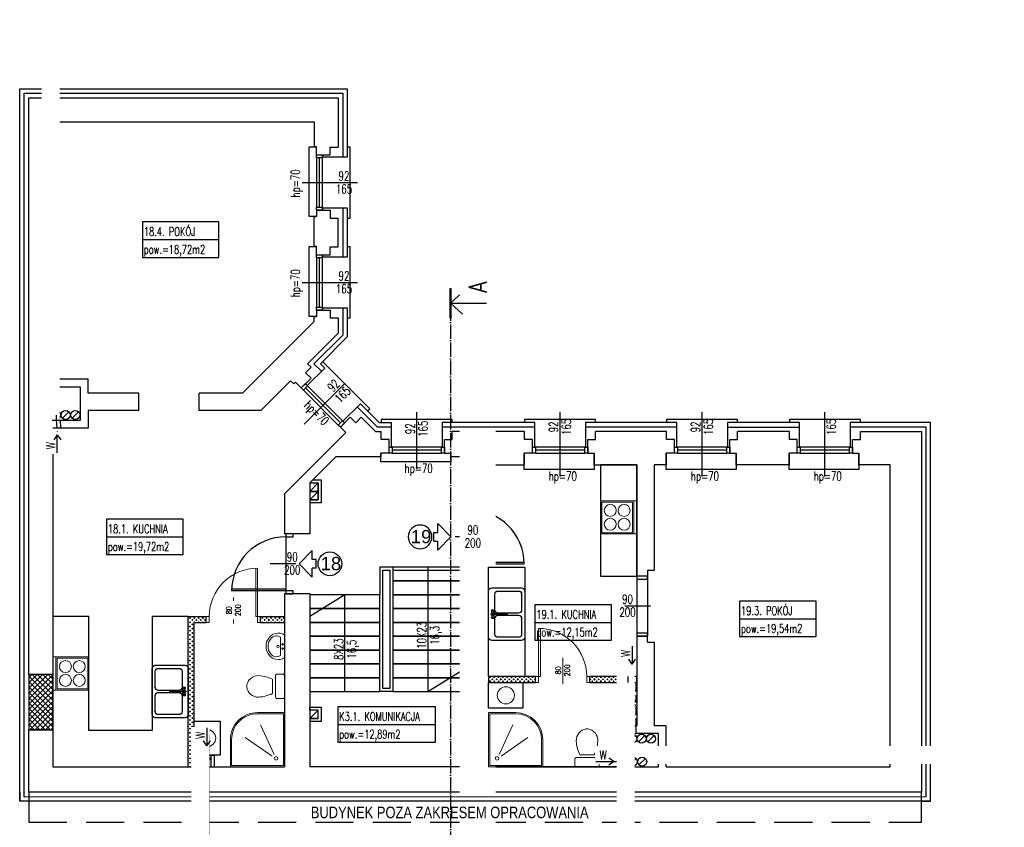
# Model space of a CAD drawing. Header units: inches. Extents: x -23201 to -18535, y -9985 to 4139.
# Tile 16 of 25: x -23187 to -21552, y -1341 to 1. Entities that reach past the tile are written whole.
import ezdxf
from ezdxf.enums import TextEntityAlignment as Align

# ---------------------------------------------------------------- set-up
doc = ezdxf.new("R2010")
doc.units = ezdxf.units.IN
doc.header["$MEASUREMENT"] = 0
for name, pattern in [('ACAD_ISO04W100', [30, 24, -3, 0, -3]), ('DASHDOT', [25.4, 12.7, -6.35, 0, -6.35]), ('DASHED', [19.05, 12.7, -6.35])]:
    doc.linetypes.add(name, pattern=pattern)
doc.layers.get('0').update_dxf_attribs({"color": 252})
for name, color, linetype in [('01 sciana', 252, 'Continuous'), ('04_stolarka_cienka', 252, 'Continuous'), ('11_opisy_tekst', 252, 'Continuous'), ('3-OPISY_SZCZEGÓŁOWE', 252, 'Continuous'), ('___ramka', 252, 'Continuous'), ('__proj_docieplenie', 252, 'BATTING'), ('__proj_ściana', 252, 'Continuous'), ('__wyżej', 252, 'DASHED'), ('__ZAMUROWANIA', 252, 'Continuous'), ('_sciana', 252, 'Continuous'), ('_stolarka', 252, 'Continuous'), ('opisy', 252, 'Continuous'), ('P_kominy', 252, 'Continuous'), ('P_linia przekroju', 252, 'Continuous'), ('P_opis', 252, 'Continuous'), ('wymiary', 252, 'Continuous')]:
    doc.layers.add(name, color=color, linetype=linetype)
doc.layers.add('_______PROJ ARANZ', color=252, linetype='Continuous', lineweight=20)
doc.layers.add('______ściany', color=252, linetype='Continuous', lineweight=30)
doc.styles.add('OPISY POM_50', font='simplex.shx', dxfattribs={"width": 0.7, "height": 0.13})
doc.styles.get("Standard").update_dxf_attribs({"font": 'arial.ttf'})
doc.linetypes.add('BATTING', pattern='A,0.00254,-2.54,[134,ltypeshp.shx,S=2.54,R=0,X=-2.54,Y=0],-5.08,[134,ltypeshp.shx,S=2.54,R=180,X=2.54,Y=0],-2.54', length=10.16254)

# ---------------------------------------------------------------- blocks, each defined once
blk = doc.blocks.new('A$C234A53C1')
at = {"layer": '11_opisy_tekst'}
for p, q in [((30.6, 27.8), (44.2, 13.9)), ((30.6, 27.8), (30.6, 18.4)), ((26.6, 18.4), (30.6, 18.4)), ((26.6, 18.4), (26.6, 9.4)), ((30.6, 0), (44.2, 13.9)), ((26.6, 9.4), (30.6, 9.4)), ((30.6, 9.4), (30.6, 0))]:
    blk.add_line(p, q, dxfattribs=at)
blk.add_circle((12.3, 13.9), 12.3, dxfattribs=at)
blk = doc.blocks.new('A$C4C6A02B3')
at = {"lineweight": 13, "flags": 128}
blk.add_lwpolyline([(18, 42.7), (17.7, 46.4), (16.8, 50), (15.3, 53.3), (13.3, 56.3), (10.8, 58.8), (8, 60.7), (4.9, 62.1), (1.7, 62.8), (-1.7, 62.8), (-4.9, 62.1), (-8, 60.7), (-10.8, 58.8), (-13.3, 56.3), (-15.3, 53.3), (-16.8, 50), (-17.7, 46.4), (-18, 42.7)], dxfattribs=at)
at = {"lineweight": 13}
blk.add_lwpolyline([(-12.2, 19.9), (12.2, 19.9)], dxfattribs=at)
blk.add_lwpolyline([(-20, 2), (-20, 13.2, -0.414214), (-18, 15.2), (18, 15.2, -0.414214), (20, 13.2), (20, 2, -0.414214), (18, 0), (-18, 0, -0.414214)], format="xyb", close=True, dxfattribs=at)
for centre, start, end in [((49.8, 47.8), 184.3091, 204.2311), ((-49.8, 47.8), 335.7689, 355.6909)]:
    blk.add_arc(centre, 67.9, start, end, dxfattribs=at)
blk = doc.blocks.new('A$C401F7FFA')
at = {"lineweight": 13, "flags": 128}
for points in [[(23.5, 0), (25.8, -4.4), (27.2, -9.1), (27.6, -13.9), (27, -18.7), (25.3, -23.4), (22.7, -27.6), (19.3, -31.3), (15.2, -34.4), (10.5, -36.6), (5.4, -38), (0.1, -38.5), (-5.2, -38), (-10.3, -36.6), (-15, -34.4), (-19.2, -31.3), (-22.6, -27.6), (-25.2, -23.4), (-26.8, -18.7), (-27.4, -13.9), (-27.1, -9.1), (-25.7, -4.4), (-23.3, 0)], [(19.2, -8.4), (20.8, -11.4), (21.7, -14.6), (21.8, -17.9), (21.2, -21.2), (19.8, -24.3), (17.7, -27.2), (15, -29.6), (11.8, -31.6), (8.1, -33.1), (4.2, -34.1), (0.2, -34.4), (-3.9, -34.1), (-7.8, -33.1), (-11.4, -31.6), (-14.6, -29.6), (-17.3, -27.2), (-19.4, -24.3), (-20.8, -21.2), (-21.5, -17.9), (-21.3, -14.6), (-20.5, -11.4), (-18.9, -8.4)]]:
    blk.add_lwpolyline(points, dxfattribs=at)
at = {"lineweight": 13}
for points in [[(23.5, 0), (-23.3, 0)], [(19.2, -8.4), (-18.9, -8.4)]]:
    blk.add_lwpolyline(points, dxfattribs=at)
for centre, radius in [((-4.8, -4), 1.56), ((0, -13.9), 2.54), ((4.1, -4), 1.56)]:
    blk.add_circle(centre, radius, dxfattribs=at)
blk = doc.blocks.new('DRZWI NOWE')
at = {"layer": '_______PROJ ARANZ'}
blk.add_line((17759.6, -16978.5), (17759.6, -16935.1), dxfattribs=at)
blk.add_lwpolyline([(17719.6, -16886.4), (17719.6, -16966.4), (17722.6, -16966.4), (17722.6, -16886.5)], dxfattribs=at)
for points in [[(17714.6, -16966.4), (17719.6, -16966.4), (17719.6, -16976.4), (17714.6, -16976.4)], [(17799.6, -16966.4), (17804.6, -16966.4), (17804.6, -16976.4), (17799.6, -16976.4)]]:
    blk.add_lwpolyline(points, close=True, dxfattribs=at)
blk.add_arc((17719.6, -16966.4), 80, 0, 90, dxfattribs=at)
blk = doc.blocks.new('zw$109')
at = {"layer": '_______PROJ ARANZ'}
for points in [[(45, 0), (0, 0), (0, 90), (90, 90), (90, 45)], [(45, 2), (2, 2), (2, 88), (88, 88), (88, 45)], [(17.5, 69.5), (40, 20.3)], [(20.7, 72.3), (65.3, 41.6)], [(20.7, 72.3), (65.3, 41.6)]]:
    blk.add_lwpolyline(points, dxfattribs=at)
blk.add_circle((14, 76), 3, dxfattribs=at)
for radius in [43, 45]:
    blk.add_arc((45, 45), radius, 270, 0, dxfattribs=at)
blk = doc.blocks.new('zw$DA6B')
at = {"layer": '_______PROJ ARANZ'}
blk.add_lwpolyline([(5, 55), (5, 0), (0, 0), (0, 55), (60, 55), (60, 0), (5, 0), (5, 0)], dxfattribs=at)
for points in [[(60, 55), (5, 55), (5, 0), (60, 0)], [(58, 53), (7, 53), (7, 2), (58, 2)]]:
    blk.add_lwpolyline(points, close=True, dxfattribs=at)
for centre in [(21, 39), (44, 39), (21, 16), (44, 16)]:
    blk.add_circle(centre, 10, dxfattribs=at)
blk = doc.blocks.new('Zlew tradycyjny')
at = {"linetype": 'Continuous'}
for p, q in [((0, 527), (0, 50)), ((789, 577), (50, 577)), ((355, 477), (100, 477)), ((352, 522), (350, 517)), ((350, 517), (350, 510)), ((350, 510), (350, 503)), ((350, 503), (350, 497)), ((350, 497), (352, 492)), ((354, 526), (352, 522)), ((352, 492), (354, 488)), ((359, 529), (354, 526)), ((356, 527), (354, 526)), ((354, 488), (356, 487)), ((359, 484), (354, 488)), ((359, 526), (356, 527)), ((356, 487), (359, 488)), ((362, 531), (359, 529)), ((361, 522), (359, 526)), ((359, 488), (361, 492)), ((359, 484), (362, 483)), ((362, 517), (361, 522)), ((361, 492), (362, 497)), ((365, 529), (362, 531)), ((399, 519), (362, 531)), ((363, 510), (362, 517)), ((362, 497), (363, 503)), ((399, 495), (362, 483)), ((362, 483), (365, 484)), ((363, 503), (363, 510)), ((367, 525), (365, 529)), ((365, 484), (367, 488)), ((369, 519), (367, 525)), ((367, 488), (369, 495)), ((370, 511), (369, 519)), ((369, 495), (370, 503)), ((370, 503), (370, 511)), ((405, 515), (403, 510)), ((403, 510), (403, 504)), ((403, 504), (405, 498)), ((406, 515), (404, 510)), ((404, 510), (404, 504)), ((404, 504), (406, 499)), ((409, 520), (405, 515)), ((405, 498), (409, 494)), ((409, 519), (406, 515)), ((406, 499), (409, 495)), ((414, 523), (409, 520)), ((414, 522), (409, 519)), ((409, 495), (412, 493)), ((409, 494), (412, 492)), ((411, 512), (410, 509)), ((410, 509), (410, 505)), ((410, 505), (411, 502)), ((413, 514), (411, 512)), ((411, 502), (412, 501)), ((413, 511), (412, 508)), ((412, 508), (412, 301)), ((416, 516), (413, 514)), ((414, 513), (413, 511)), ((420, 524), (414, 523)), ((420, 523), (414, 522)), ((417, 514), (414, 513)), ((420, 517), (416, 516)), ((420, 515), (417, 514)), ((425, 523), (420, 524)), ((425, 522), (420, 523)), ((423, 516), (420, 517)), ((422, 514), (420, 515)), ((425, 513), (422, 514)), ((426, 514), (423, 516)), ((430, 520), (425, 523)), ((430, 519), (425, 522)), ((426, 511), (425, 513)), ((428, 512), (426, 514)), ((427, 508), (426, 511)), ((427, 301), (427, 508)), ((427, 501), (428, 502)), ((427, 493), (430, 495)), ((427, 492), (430, 494)), ((429, 509), (428, 512)), ((428, 502), (429, 505)), ((429, 505), (429, 509)), ((434, 515), (430, 520)), ((433, 515), (430, 519)), ((430, 495), (433, 499)), ((430, 494), (434, 498)), ((435, 510), (433, 515)), ((433, 499), (435, 504)), ((436, 510), (434, 515)), ((434, 498), (436, 504)), ((435, 504), (435, 510)), ((436, 504), (436, 510)), ((440, 519), (477, 531)), ((440, 495), (477, 483)), ((470, 519), (469, 511)), ((469, 511), (469, 503)), ((469, 503), (470, 495)), ((472, 525), (470, 519)), ((470, 495), (472, 488)), ((474, 529), (472, 525)), ((472, 488), (474, 484)), ((477, 531), (474, 529)), ((474, 484), (477, 483)), ((477, 517), (476, 510)), ((476, 510), (476, 503)), ((476, 503), (477, 497)), ((480, 529), (477, 531)), ((478, 522), (477, 517)), ((477, 497), (478, 492)), ((477, 483), (480, 484)), ((480, 526), (478, 522)), ((478, 492), (480, 488)), ((480, 529), (485, 526)), ((483, 527), (480, 526)), ((480, 488), (483, 487)), ((480, 484), (485, 488)), ((485, 526), (483, 527)), ((483, 487), (485, 488)), ((487, 522), (485, 526)), ((485, 488), (487, 492)), ((739, 477), (485, 477)), ((489, 517), (487, 522)), ((487, 492), (489, 497)), ((489, 510), (489, 517)), ((489, 503), (489, 510)), ((489, 497), (489, 503)), ((839, 50), (839, 527)), ((50, 427), (50, 100)), ((405, 100), (405, 427)), ((435, 427), (435, 100)), ((789, 100), (789, 427)), ((410, 299), (409, 296)), ((409, 296), (409, 292)), ((409, 292), (410, 289)), ((410, 288), (409, 292)), ((412, 301), (410, 299)), ((410, 289), (412, 286)), ((410, 288), (411, 285)), ((411, 285), (413, 282)), ((412, 286), (416, 284)), ((413, 282), (416, 281)), ((416, 284), (420, 283)), ((416, 281), (420, 280)), ((420, 283), (423, 284)), ((420, 280), (423, 281)), ((423, 284), (427, 286)), ((423, 281), (426, 282)), ((426, 282), (428, 285)), ((429, 299), (427, 301)), ((427, 286), (429, 289)), ((428, 285), (429, 288)), ((430, 296), (429, 299)), ((429, 289), (430, 292)), ((429, 288), (430, 292)), ((430, 292), (430, 296)), ((50, 0), (789, 0)), ((100, 50), (355, 50)), ((485, 50), (739, 50))]:
    blk.add_line(p, q, dxfattribs=at)
for centre, radius, start, end in [((50, 527), 50, 90, 180), ((100, 427), 50, 90, 180), ((355, 427), 50, 0, 90), ((420, 507), 30, 27.9765, 152.0235), ((420, 507), 30, 207.9765, 254.7747), ((420, 507), 30, 285.2253, 332.0235), ((485, 427), 50, 90, 180), ((739, 427), 50, 0, 90), ((789, 527), 50, 0, 90), ((50, 50), 50, 180, 270), ((100, 100), 50, 180, 270), ((355, 100), 50, 270, 0), ((485, 100), 50, 180, 270), ((739, 100), 50, 270, 0), ((789, 50), 50, 270, 0)]:
    blk.add_arc(centre, radius, start, end, dxfattribs=at)
for p in [(50, 0), (100, 50), (485, 50)]:
    blk.add_point(p, dxfattribs=at)

msp = doc.modelspace()

# ---------------------------------------------------------------- hatches: boundary and pattern name
at = {"layer": '__ZAMUROWANIA'}
h = msp.add_hatch(dxfattribs=at)
h.set_pattern_fill('ANSI37', color=256, scale=50, style=0)
h.set_pattern_definition([(45, (9e-11, 2104), (-4.4194174, 4.4194174), []), (135, (9e-11, 2104), (-4.4194174, -4.4194174), [])])
h.paths.add_polyline_path([(-23172.1, -1179.1), (-23132.1, -1179.1), (-23132.1, -1087.1), (-23172.1, -1087.1)])
at = {"layer": 'wymiary'}
h = msp.add_hatch(dxfattribs=at)
h.set_pattern_fill('CROSS', color=256, scale=5, style=0)
h.set_pattern_definition([(45, (-1.7675, 4203), (-3.5355339, 3.5355339), [2.5, -2.5]), (135, (0, 4203), (-3.5355339, -3.5355339), [2.5, -2.5])])
h.paths.add_polyline_path([(-22897.1, -1240.6), (-22897.1, -1000.6), (-22877.1, -1000.6), (-22877.1, -990.6), (-22907.1, -990.6), (-22907.1, -1240.6)])
h.paths.add_polyline_path([(-22787.1, -1000.6), (-22747.1, -1000.6), (-22747.1, -990.6), (-22787.1, -990.6)])

# ---------------------------------------------------------------- linework, layer by layer
at = {"layer": '01 sciana'}
for p, q in [((-23172.1, -1087.1), (-23172.1, -128.6)), ((-23172.1, -128.6), (-22658.1, -128.6)), ((-22658.1, -128.6), (-22658.1, -210.6)), ((-23132.1, -596.6), (-23132.1, -168.6)), ((-23132.1, -168.6), (-22698.1, -168.6)), ((-22698.1, -168.6), (-22698.1, -210)), ((-22698.1, -210), (-22694.1, -210)), ((-22694.1, -210), (-22698.1, -210)), ((-22694.1, -223.6), (-22694.1, -210)), ((-22694.1, -223.6), (-22671.1, -223.6)), ((-22694.1, -223.6), (-22671.1, -223.6)), ((-22698.1, -326), (-22694.1, -326)), ((-22694.1, -326), (-22698.1, -326)), ((-22694.1, -315.6), (-22694.1, -326)), ((-22694.1, -315.6), (-22671.1, -315.6)), ((-22698.1, -376), (-22694.1, -376)), ((-22694.1, -376), (-22698.1, -376)), ((-22694.1, -389.6), (-22694.1, -376)), ((-22694.1, -389.6), (-22671.1, -389.6)), ((-22694.1, -481.6), (-22694.1, -492)), ((-22694.1, -481.6), (-22671.1, -481.6)), ((-22698.1, -500.6), (-22817.1, -619.6)), ((-22698.1, -492), (-22694.1, -492)), ((-22694.1, -492), (-22698.1, -492)), ((-22698.1, -500.6), (-22698.1, -492)), ((-22658.1, -494.6), (-22658.1, -520)), ((-22658.1, -520), (-22708.9, -570.7)), ((-22708.9, -570.7), (-22703.2, -576.4)), ((-23073.1, -596.6), (-23132.1, -596.6)), ((-23073.1, -619.6), (-23073.1, -596.6)), ((-22737.2, -599), (-22786.7, -648.6)), ((-22731.9, -604.3), (-22737.2, -599)), ((-22731.9, -604.3), (-22729.1, -601.4)), ((-22729.1, -601.4), (-22731.9, -604.3)), ((-22731.9, -604.3), (-22729.5, -601.8)), ((-22719.5, -611), (-22729.1, -601.4)), ((-22719.5, -611), (-22703.2, -594.8)), ((-22989, -619.6), (-23073.1, -619.6)), ((-22989, -648.6), (-22989, -619.6)), ((-22817.1, -619.6), (-22889, -619.6)), ((-22889, -648.6), (-22889, -619.6)), ((-22989, -648.6), (-23073.1, -648.6)), ((-23073.1, -648.6), (-23073.1, -677.6)), ((-22786.7, -648.6), (-22889, -648.6)), ((-23138.1, -664.6), (-23133.1, -664.6)), ((-23120.1, -664.6), (-23086.1, -664.6)), ((-22654.4, -676.1), (-22638.2, -659.8)), ((-22619.8, -659.8), (-22596, -683.6)), ((-23132.1, -677.6), (-23132.1, -1025.6)), ((-23073.1, -677.6), (-23119.1, -677.6)), ((-22654.4, -676.1), (-22645.2, -685.3)), ((-22596, -683.6), (-22586.5, -683.6)), ((-21790.5, -683.6), (-21689.1, -683.6)), ((-21689.1, -683.6), (-21689.1, -1282.6)), ((-22573.5, -719.6), (-22573.5, -696.6)), ((-22481.5, -719.6), (-22481.5, -696.6)), ((-22335.5, -719.6), (-22335.5, -696.6)), ((-22243.5, -719.6), (-22243.5, -696.6)), ((-22099.5, -719.6), (-22099.5, -696.6)), ((-22007.5, -719.6), (-22007.5, -696.6)), ((-21895.5, -719.6), (-21895.5, -696.6)), ((-21803.5, -719.6), (-21803.5, -696.6)), ((-22587.1, -725.6), (-22587.1, -719.6)), ((-22573.5, -719.6), (-22587.1, -719.6)), ((-22587.1, -719.6), (-22587.1, -725.6)), ((-22481.5, -719.6), (-22471.1, -719.6)), ((-22471.1, -725.6), (-22471.1, -719.6)), ((-22471.1, -719.6), (-22471.1, -725.6)), ((-22349.1, -738.6), (-22349.1, -719.6)), ((-22335.5, -719.6), (-22349.1, -719.6)), ((-22349.1, -719.6), (-22349.1, -738.6)), ((-22243.5, -719.6), (-22233.1, -719.6)), ((-22233.1, -738.6), (-22233.1, -719.6)), ((-22233.1, -719.6), (-22233.1, -738.6)), ((-22113.1, -738.6), (-22113.1, -719.6)), ((-22099.5, -719.6), (-22113.1, -719.6)), ((-22113.1, -719.6), (-22113.1, -738.6)), ((-22007.5, -719.6), (-21997.1, -719.6)), ((-21997.1, -738.6), (-21997.1, -719.6)), ((-21997.1, -719.6), (-21997.1, -738.6)), ((-21909.1, -738.6), (-21909.1, -719.6)), ((-21895.5, -719.6), (-21909.1, -719.6)), ((-21909.1, -719.6), (-21909.1, -738.6)), ((-21803.5, -719.6), (-21793.1, -719.6)), ((-21793.1, -738.6), (-21793.1, -719.6)), ((-21793.1, -719.6), (-21793.1, -738.6)), ((-22587.1, -725.6), (-22587.1, -720.1)), ((-22705.1, -853.4), (-22747.1, -853.4)), ((-22144.1, -913.6), (-22133.1, -913.6)), ((-22747.1, -953.4), (-22747.1, -1240.6)), ((-22705.1, -953.4), (-22747.1, -953.4)), ((-22747.1, -1025.6), (-22747.1, -1035.6)), ((-23132.1, -1035.6), (-23132.1, -1087.1)), ((-22144.1, -1033.6), (-22133.1, -1033.6)), ((-23132.1, -1087.1), (-23172.1, -1087.1)), ((-23172.1, -1282.6), (-23172.1, -1179.1)), ((-23132.1, -1179.1), (-23172.1, -1179.1)), ((-23132.1, -1179.1), (-23132.1, -1240.6)), ((-22747.1, -1188.6), (-22747.1, -1240.6)), ((-23132.1, -1240.6), (-22747.1, -1240.6))]:
    msp.add_line(p, q, dxfattribs=at)
for points in [[(-22684.1, -223.6), (-22671.1, -223.6), (-22671.1, -210.6), (-22658.1, -210.6)], [(-22698.1, -376), (-22698.1, -326)], [(-22684.1, -315.6), (-22671.1, -315.6), (-22671.1, -328.6), (-22658.1, -328.6)], [(-22658.1, -376.6), (-22658.1, -328.6)], [(-22684.1, -389.6), (-22671.1, -389.6), (-22671.1, -376.6), (-22658.1, -376.6)], [(-22684.1, -481.6), (-22671.1, -481.6), (-22671.1, -494.6), (-22658.1, -494.6)], [(-22712.4, -604), (-22703.2, -594.8), (-22712.4, -585.6), (-22703.2, -576.4)], [(-23120.1, -664.6), (-23086.1, -664.6), (-23086.1, -609.6), (-23138.1, -609.6), (-23138.1, -664.6), (-23133.1, -664.6)], [(-23133.1, -664.6), (-23132.1, -677.6)], [(-23120.1, -664.6), (-23119.1, -677.6)], [(-22647.4, -669), (-22638.2, -659.8), (-22629, -669), (-22619.8, -659.8)], [(-22654.4, -676.1), (-22645.2, -685.3), (-22747.1, -787.2), (-22747.1, -787.2), (-22747.1, -787.2), (-22747.1, -787.2)], [(-22573.5, -709.6), (-22573.5, -696.6), (-22586.5, -696.6), (-22586.5, -683.6)], [(-22481.5, -709.6), (-22481.5, -696.6), (-22468.5, -696.6), (-22468.5, -683.6)], [(-22335.5, -709.6), (-22335.5, -696.6), (-22348.5, -696.6), (-22348.5, -683.6)], [(-22243.5, -709.6), (-22243.5, -696.6), (-22230.5, -696.6), (-22230.5, -683.6)], [(-22112.5, -683.6), (-22230.5, -683.6)], [(-22099.5, -709.6), (-22099.5, -696.6), (-22112.5, -696.6), (-22112.5, -683.6)], [(-22007.5, -709.6), (-22007.5, -696.6), (-21994.5, -696.6), (-21994.5, -683.6)], [(-21908.5, -683.6), (-21994.5, -683.6)], [(-21895.5, -709.6), (-21895.5, -696.6), (-21908.5, -696.6), (-21908.5, -683.6)], [(-21895.5, -709.6), (-21895.5, -696.6), (-21908.5, -696.6), (-21908.5, -683.6)], [(-21803.5, -709.6), (-21803.5, -696.6), (-21790.5, -696.6), (-21790.5, -683.6)], [(-21803.5, -709.6), (-21803.5, -696.6), (-21790.5, -696.6), (-21790.5, -683.6)], [(-22587.1, -725.6), (-22661.7, -725.6), (-22705.1, -768.9), (-22705.1, -853.4)], [(-22233.1, -738.6), (-22162.1, -738.6), (-22162.1, -923.6)], [(-22113.1, -738.6), (-22133.1, -738.6), (-22133.1, -913.6)], [(-22113.1, -1240.6), (-21741.1, -1240.6), (-21741.1, -738.6), (-21793.1, -738.6)], [(-21909.1, -738.6), (-21997.1, -738.6)], [(-22747.1, -787.2), (-22747.1, -853.4)], [(-22144.1, -913.6), (-22144.1, -923.6), (-22162.1, -923.6)], [(-22705.1, -953.4), (-22705.1, -1240.6)], [(-22162.1, -1023.6), (-22162.1, -1172.6)], [(-22144.1, -1033.6), (-22144.1, -1023.6), (-22162.1, -1023.6)], [(-22133.1, -1033.6), (-22133.1, -1172.6)], [(-22176.1, -1172.6), (-22191.1, -1172.6), (-22191.1, -1225.6)], [(-22176.1, -1185.6), (-22176.1, -1172.6)], [(-22162.1, -1172.6), (-22163.1, -1172.6)], [(-22163.1, -1185.6), (-22163.1, -1172.6)], [(-22113.1, -1240.6), (-22113.1, -1172.6), (-22133.1, -1172.6)], [(-22705.1, -1188.6), (-22705.1, -1240.6)], [(-22178.1, -1238.6), (-22178.1, -1240.6), (-22126.1, -1240.6), (-22126.1, -1185.6), (-22163.1, -1185.6)], [(-22176.1, -1185.6), (-22178.1, -1185.6), (-22178.1, -1225.6)], [(-22178.1, -1225.6), (-22191.1, -1225.6)], [(-22178.1, -1238.6), (-22191.1, -1238.6)], [(-22191.1, -1238.6), (-22191.1, -1240.6)]]:
    msp.add_lwpolyline(points, dxfattribs=at)
at = {"layer": '04_stolarka_cienka'}
for p, q in [((-22694.1, -228.6), (-22694.1, -310.6)), ((-22689.1, -310.6), (-22689.1, -228.6)), ((-22684.1, -310.6), (-22684.1, -228.6)), ((-22717.9, -269.6), (-22625.7, -269.6)), ((-22694.1, -394.6), (-22694.1, -476.6)), ((-22689.1, -476.6), (-22689.1, -394.6)), ((-22684.1, -476.6), (-22684.1, -394.6)), ((-22717.9, -435.6), (-22625.7, -435.6)), ((-22714.4, -671), (-22647.8, -604.4)), ((-22715.9, -614.6), (-22658, -672.6)), ((-22654.4, -669), (-22712.4, -611)), ((-22650.9, -665.5), (-22708.9, -607.5)), ((-22527.5, -745.3), (-22527.5, -651.2)), ((-22289.5, -758.3), (-22289.5, -651.2)), ((-22053.5, -758.3), (-22053.5, -651.2)), ((-21849.5, -758.3), (-21849.5, -651.2)), ((-22486.5, -709.6), (-22568.5, -709.6)), ((-22486.5, -714.6), (-22568.5, -714.6)), ((-22568.5, -719.6), (-22486.5, -719.6)), ((-22248.5, -709.6), (-22330.5, -709.6)), ((-22248.5, -714.6), (-22330.5, -714.6)), ((-22330.5, -719.6), (-22248.5, -719.6)), ((-22012.5, -709.6), (-22094.5, -709.6)), ((-22012.5, -714.6), (-22094.5, -714.6)), ((-22094.5, -719.6), (-22012.5, -719.6)), ((-21808.5, -709.6), (-21890.5, -709.6)), ((-21808.5, -714.6), (-21890.5, -714.6)), ((-21890.5, -719.6), (-21808.5, -719.6))]:
    msp.add_line(p, q, dxfattribs=at)
for points in [[(-22698.1, -326), (-22706.1, -326), (-22706.1, -210), (-22698.1, -210)], [(-22643.1, -328.6), (-22638.1, -328.6), (-22638.1, -210.6), (-22643.1, -210.6)], [(-22698.1, -492), (-22706.1, -492), (-22706.1, -376), (-22698.1, -376)], [(-22643.1, -494.6), (-22638.1, -494.6), (-22638.1, -376.6), (-22643.1, -376.6)], [(-22609.2, -649.2), (-22605.7, -645.7), (-22684.1, -567.2), (-22684.1, -567.2)], [(-22468.5, -668.6), (-22468.5, -663.6), (-22586.5, -663.6), (-22586.5, -668.6)], [(-22230.5, -668.6), (-22230.5, -663.6), (-22348.5, -663.6), (-22348.5, -668.6)], [(-21994.5, -668.6), (-21994.5, -663.6), (-22112.5, -663.6), (-22112.5, -668.6)], [(-21790.5, -668.6), (-21790.5, -663.6), (-21908.5, -663.6), (-21908.5, -668.6)], [(-22471.1, -725.6), (-22471.1, -733.6), (-22587.1, -733.6), (-22587.1, -725.6)], [(-22233.1, -738.6), (-22233.1, -746.6), (-22349.1, -746.6), (-22349.1, -738.6)], [(-21997.1, -738.6), (-21997.1, -746.6), (-22113.1, -746.6), (-22113.1, -738.6)], [(-21793.1, -738.6), (-21793.1, -746.6), (-21909.1, -746.6), (-21909.1, -738.6)]]:
    msp.add_lwpolyline(points, dxfattribs=at)
for points in [[(-22684.1, -223.6), (-22684.1, -228.6), (-22694.1, -228.6), (-22694.1, -223.6)], [(-22684.1, -310.6), (-22684.1, -315.6), (-22694.1, -315.6), (-22694.1, -310.6)], [(-22684.1, -389.6), (-22684.1, -394.6), (-22694.1, -394.6), (-22694.1, -389.6)], [(-22684.1, -476.6), (-22684.1, -481.6), (-22694.1, -481.6), (-22694.1, -476.6)], [(-22712.4, -604), (-22708.9, -607.5), (-22715.9, -614.6), (-22719.5, -611)], [(-22650.9, -665.5), (-22647.4, -669), (-22654.4, -676.1), (-22658, -672.6)], [(-22573.5, -709.6), (-22568.5, -709.6), (-22568.5, -719.6), (-22573.5, -719.6)], [(-22486.5, -709.6), (-22481.5, -709.6), (-22481.5, -719.6), (-22486.5, -719.6)], [(-22335.5, -709.6), (-22330.5, -709.6), (-22330.5, -719.6), (-22335.5, -719.6)], [(-22248.5, -709.6), (-22243.5, -709.6), (-22243.5, -719.6), (-22248.5, -719.6)], [(-22099.5, -709.6), (-22094.5, -709.6), (-22094.5, -719.6), (-22099.5, -719.6)], [(-22012.5, -709.6), (-22007.5, -709.6), (-22007.5, -719.6), (-22012.5, -719.6)], [(-21895.5, -709.6), (-21890.5, -709.6), (-21890.5, -719.6), (-21895.5, -719.6)], [(-21808.5, -709.6), (-21803.5, -709.6), (-21803.5, -719.6), (-21808.5, -719.6)]]:
    msp.add_lwpolyline(points, close=True, dxfattribs=at)
at = {"layer": '_______PROJ ARANZ'}
msp.add_circle((-22875.7, -1193.1), 14.2, dxfattribs=at)
at = {"layer": '__proj_docieplenie', "ltscale": 0.7}
for points in [[(-23179.6, -1290.5), (-23179.6, -128.6), (-23179.6, -121.1), (-22658.1, -121.1), (-22650.6, -121.1), (-22650.6, -227.6)], [(-22650.6, -311.6), (-22650.6, -393.6)], [(-22650.6, -477.6), (-22650.6, -523.1), (-22698.3, -570.7), (-22685.8, -583.2)], [(-22592.9, -676.1), (-22626.5, -642.5)], [(-22569.5, -676.1), (-22592.9, -676.1)], [(-22095.5, -676.1), (-22247.5, -676.1)], [(-22011.5, -676.1), (-21891.5, -676.1)], [(-21681.6, -1290.1), (-21681.6, -683.6), (-21681.6, -676.1), (-21807.5, -676.1)]]:
    msp.add_lwpolyline(points, dxfattribs=at)
at = {"layer": '__proj_docieplenie', "linetype": 'Continuous'}
for points in [[(-22684.1, -315.6), (-22684.1, -311.6), (-22643.1, -311.6), (-22643.1, -321.6), (-22643.1, -391.6), (-22643.1, -393.6), (-22684.1, -393.6), (-22684.1, -389.6)], [(-22643.1, -477.6), (-22643.1, -526.2), (-22687.7, -570.7), (-22680.5, -577.9)], [(-22643.1, -487.6), (-22643.1, -526.2), (-22687.7, -570.7)], [(-22684.1, -481.6), (-22684.1, -477.6), (-22643.1, -477.6)], [(-22712.4, -604), (-22709.5, -606.8), (-22680.5, -577.9)], [(-22647.4, -669), (-22650.2, -666.2), (-22621.2, -637.2)], [(-22589.8, -668.6), (-22621.2, -637.2)], [(-22590.5, -667.9), (-22618.3, -640.1)], [(-22589.8, -668.6), (-22589.8, -668.6), (-22569.5, -668.6)], [(-22573.5, -709.6), (-22569.5, -709.6), (-22569.5, -668.6)], [(-22099.5, -709.6), (-22095.5, -709.6), (-22095.5, -668.6), (-22243.5, -668.6), (-22247.5, -668.6), (-22247.5, -709.6), (-22243.5, -709.6)], [(-21895.5, -709.6), (-21891.5, -709.6), (-21891.5, -668.6), (-22007.5, -668.6), (-22011.5, -668.6), (-22011.5, -709.6), (-22007.5, -709.6)], [(-21689.1, -1297.6), (-21674.1, -1297.6), (-21674.1, -683.6), (-21674.1, -668.6), (-21805.5, -668.6), (-21807.5, -668.6), (-21807.5, -709.6), (-21803.5, -709.6)], [(-22162.1, -738.6), (-22222.1, -738.6), (-22222.1, -923.6), (-22162.1, -923.6), (-22162.1, -738.6)], [(-23187.1, -1282.6), (-23187.1, -1297.6)]]:
    msp.add_lwpolyline(points, dxfattribs=at)
msp.add_lwpolyline([(-22854.3, -1164.6), (-22854.3, -1221.6), (-22897.1, -1221.6), (-22897.1, -1164.6)], close=True, dxfattribs=at)
at = {"layer": '__proj_ściana'}
for points in [[(-23131.9, -661.4), (-23121.3, -650.8)], [(-23115.9, -661.4), (-23105.3, -650.8)], [(-23099.9, -661.4), (-23089.3, -650.8)], [(-23132.1, -990.6), (-23132.1, -1240.6), (-22907.1, -1240.6), (-22907.1, -990.6), (-22967.1, -990.6), (-22967.1, -1180.6), (-23072.1, -1180.6), (-23072.1, -990.6), (-23132.1, -990.6)], [(-22883.1, -1221.6), (-22897.1, -1221.6)], [(-22883.1, -1226.6), (-22897.1, -1226.6)], [(-22897.1, -1240.6), (-22883.1, -1240.6), (-22883.1, -1226.6)], [(-22897.1, -1240.6), (-22883.1, -1226.6)], [(-22883.1, -1226.6), (-22883.1, -1221.6)], [(-22883.1, -1221.6), (-22864.1, -1221.6), (-22864.1, -1240.6)], [(-22869.1, -1226.6), (-22883.1, -1226.6)], [(-22883.1, -1240.6), (-22869.1, -1240.6), (-22869.1, -1226.6)], [(-22883.1, -1240.6), (-22869.1, -1226.6)], [(-22869.1, -1226.6), (-22869.1, -1221.6)]]:
    msp.add_lwpolyline(points, dxfattribs=at)
for centre in [(-23126.6, -656.1), (-23110.6, -656.1), (-23094.6, -656.1)]:
    msp.add_circle(centre, 7.5, dxfattribs=at)
at = {"layer": '__ZAMUROWANIA'}
for points in [[(-22907.1, -1240.6), (-22907.1, -990.6), (-22877.1, -990.6)], [(-22897.1, -1000.6), (-22877.1, -1000.6), (-22877.1, -990.6)], [(-22787.1, -990.6), (-22747.1, -990.6)], [(-22787.1, -1000.6), (-22787.1, -990.6)], [(-22897.1, -1240.6), (-22897.1, -1240.6), (-22897.1, -1000.6), (-22877.1, -1000.6)], [(-22787.1, -1000.6), (-22747.1, -1000.6)], [(-22330.1, -1100.6), (-22330.1, -1090.6)], [(-22240.1, -1100.6), (-22162.1, -1100.6), (-22162.1, -1090.6), (-22240.1, -1090.6)], [(-22240.1, -1100.6), (-22240.1, -1090.6)]]:
    msp.add_lwpolyline(points, dxfattribs=at)
msp.add_lwpolyline([(-23132.1, -1087.1), (-23172.1, -1087.1), (-23172.1, -1179.1), (-23132.1, -1179.1)], close=True, dxfattribs=at)
at = {"layer": '_stolarka'}
for p, q in [((-22745.1, -853.4), (-22745.1, -953.4)), ((-22728.4, -903.4), (-22770.9, -903.4)), ((-22162.1, -923.6), (-22162.1, -1023.6)), ((-22144.1, -923.6), (-22144.1, -1023.6)), ((-22745.1, -948.4), (-22835.1, -948.4)), ((-22745.1, -945.4), (-22835, -945.4)), ((-22139.4, -973.6), (-22181.9, -973.6))]:
    msp.add_line(p, q, dxfattribs=at)
at = {"layer": '_stolarka', "flags": 128}
for points in [[(-22745.1, -853.4), (-22745.1, -858.4), (-22733.1, -858.4), (-22733.1, -853.4), (-22745.1, -853.4)], [(-22162.1, -923.6), (-22162.1, -928.6), (-22144.1, -928.6), (-22144.1, -923.6), (-22162.1, -923.6)], [(-22745.1, -948.4), (-22745.1, -953.4), (-22733.1, -953.4), (-22733.1, -948.4), (-22745.1, -948.4)], [(-22162.1, -1018.6), (-22162.1, -1023.6), (-22144.1, -1023.6), (-22144.1, -1018.6), (-22162.1, -1018.6)]]:
    msp.add_lwpolyline(points, dxfattribs=at)
at = {"layer": '_stolarka'}
for points in [[(-22567.1, -908.6), (-22589.1, -908.6), (-22589.1, -954.6)], [(-22567.1, -913.6), (-22567.1, -1115.6), (-22589.1, -1115.6), (-22589.1, -959.6)], [(-22567.1, -908.6), (-22572.1, -908.6)], [(-22705.1, -977.6), (-22589.1, -977.6), (-22589.1, -954.6), (-22705.1, -954.6)], [(-22647.1, -1115.6), (-22647.1, -954.6), (-22705.1, -990.8)], [(-22705.1, -1000.6), (-22589.1, -1000.6), (-22589.1, -977.6), (-22705.1, -977.6)], [(-22705.1, -1023.6), (-22589.1, -1023.6), (-22589.1, -1000.6), (-22705.1, -1000.6)], [(-22705.1, -1046.6), (-22589.1, -1046.6), (-22589.1, -1023.6), (-22705.1, -1023.6)], [(-22705.1, -1069.6), (-22589.1, -1069.6), (-22589.1, -1046.6), (-22705.1, -1046.6)], [(-22705.1, -1092.6), (-22589.1, -1092.6), (-22589.1, -1069.6), (-22705.1, -1069.6)], [(-22705.1, -1115.6), (-22589.1, -1115.6), (-22589.1, -1092.6), (-22705.1, -1092.6)]]:
    msp.add_lwpolyline(points, dxfattribs=at)
msp.add_lwpolyline([(-22572.1, -913.6), (-22572.1, -1110.6), (-22584.1, -1110.6), (-22584.1, -1110.6), (-22584.1, -913.6), (-22572.1, -913.6)], close=True, dxfattribs=at)
msp.add_arc((-22745.1, -948.4), 90, 90, 180, dxfattribs=at)
at = {"layer": 'opisy'}
for p, q in [((-22983.3, -364.5), (-22856.1, -364.5)), ((-23043, -858.6), (-22915.8, -858.6)), ((-21991.2, -994.6), (-21864, -994.6)), ((-22331.2, -1000.7), (-22204, -1000.7)), ((-22658.8, -1170.3), (-22496.6, -1170.3))]:
    msp.add_line(p, q, dxfattribs=at)
for points in [[(-22983.3, -394), (-22856.1, -394), (-22856.1, -335.1), (-22983.3, -335.1)], [(-23043, -888), (-22915.8, -888), (-22915.8, -829.1), (-23043, -829.1)], [(-22331.2, -1030.1), (-22204, -1030.1), (-22204, -971.3), (-22331.2, -971.3)], [(-21991.2, -1024.1), (-21864, -1024.1), (-21864, -965.2), (-21991.2, -965.2)], [(-22658.8, -1199.7), (-22496.6, -1199.7), (-22496.6, -1140.9), (-22658.8, -1140.9)]]:
    msp.add_lwpolyline(points, close=True, dxfattribs=at)
msp.add_lwpolyline([(-22872.5, -1408.9), (-22872.5, -1187.3)], dxfattribs=at)
at = {"layer": 'P_kominy'}
for points in [[(-22700.1, -763.9), (-22686.1, -763.9), (-22686.1, -801.9), (-22705.1, -801.9)], [(-22705.1, -782.9), (-22691.1, -782.9), (-22691.1, -768.9)], [(-22705.1, -782.9), (-22691.1, -768.9)], [(-22705.1, -768.9), (-22691.1, -768.9), (-22691.1, -782.9), (-22705.1, -782.9)], [(-22705.1, -796.9), (-22691.1, -796.9), (-22691.1, -782.9)], [(-22705.1, -796.9), (-22691.1, -782.9)], [(-22705.1, -782.9), (-22691.1, -782.9), (-22691.1, -796.9), (-22705.1, -796.9)], [(-22705.1, -1146.6), (-22705.1, -1141.6), (-22691.1, -1141.6), (-22686.1, -1141.6), (-22686.1, -1160.6), (-22686.1, -1165.6), (-22705.1, -1165.6)], [(-22691.1, -1146.6), (-22705.1, -1146.6)], [(-22705.1, -1160.6), (-22691.1, -1160.6), (-22691.1, -1146.6)], [(-22705.1, -1160.6), (-22691.1, -1146.6)], [(-22691.1, -1160.6), (-22705.1, -1160.6)], [(-22747.1, -1188.6), (-22747.1, -1174.6)], [(-22176.1, -1172.6), (-22163.1, -1172.6)], [(-22176.1, -1185.6), (-22163.1, -1185.6)], [(-22191.1, -1238.6), (-22191.1, -1225.6)], [(-22178.1, -1238.6), (-22178.1, -1225.6)]]:
    msp.add_lwpolyline(points, dxfattribs=at)
at = {"layer": 'P_kominy', "linetype": 'DASHDOT'}
for points in [[(-22169.6, -1070), (-22169.6, -1194.1), (-22169.6, -1194.1)], [(-22876.1, -1206), (-22876.1, -1233.6), (-22876.1, -1233.6)]]:
    msp.add_lwpolyline(points, dxfattribs=at)
at = {"layer": 'P_kominy', "linetype": 'DASHED'}
msp.add_lwpolyline([(-22176.1, -1172.6), (-22176.1, -1100.6)], dxfattribs=at)
at = {"layer": 'P_linia przekroju', "linetype": 'ACAD_ISO04W100'}
msp.add_line((-22471.5, -445.2), (-22471.5, -1418.2), dxfattribs=at)
at = {"layer": 'P_linia przekroju', "const_width": 4}
msp.add_lwpolyline([(-22471.5, -445.2), (-22471.5, -495.2)], dxfattribs=at)

# ---------------------------------------------------------------- block references
at = {"layer": '_______PROJ ARANZ', "xscale": -0.7987199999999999, "yscale": 0.7987199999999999, "zscale": 0.7987199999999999, "rotation": 269.9999999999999}
for p in [(-22747.1, -1040.5), (-22162.1, -1134.7)]:
    msp.add_blockref('A$C401F7FFA', p, dxfattribs=at)
at = {"layer": '_______PROJ ARANZ', "xscale": -1, "rotation": 89.99999999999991}
msp.add_blockref('A$C4C6A02B3', (-22747.1, -1107), dxfattribs=at)
at = {"layer": '_______PROJ ARANZ', "xscale": -1}
msp.add_blockref('A$C4C6A02B3', (-22244.7, -1240.6), dxfattribs=at)
at = {"layer": '______ściany', "xscale": -1}
msp.add_blockref('DRZWI NOWE', (-5072.5, 15975.8), dxfattribs=at)
at = {"layer": '__proj_ściana'}
for name, p, rotation in [('zw$DA6B', (-22162.1, -798.6), 179.9999999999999), ('zw$DA6B', (-23132.1, -1113.1), 359.9999999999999), ('zw$109', (-22747.1, -1150.6), 180)]:
    msp.add_blockref(name, p, dxfattribs=dict(at, rotation=rotation))
at = {"layer": '__proj_ściana', "xscale": -0.1040177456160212, "yscale": 0.1040177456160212, "zscale": 104.0177456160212, "rotation": 269.9999999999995}
msp.add_blockref('Zlew tradycyjny', (-22967.1, -1159.2), dxfattribs=at)
at = {"layer": '_sciana', "yscale": 1.6, "zscale": 1.6, "rotation": 180}
for p, xscale in [((-22541.7, -836.3), -1.6), ((-22652.1, -881.1), 1.6)]:
    msp.add_blockref('A$C234A53C1', p, dxfattribs=dict(at, xscale=xscale))

# ---------------------------------------------------------------- texts
at = {"layer": '01 sciana', "char_height": 22, "width": 21400, "attachment_point": 1}
for s, insert in [('19', (-22537.5, -847.1)), ('18', (-22687.2, -891.9))]:
    msp.add_mtext(s, dxfattribs=dict(at, insert=insert))
at = {"layer": '11_opisy_tekst', "style": 'OPISY POM_50', "width": 0.7}
for s, rotation, p in [('hp=70', 90, (-22729, -271.1)), ('hp=70', 90, (-22729, -437.1)), ('92', 45, (-22665.9, -607)), ('165', 45, (-22650.7, -622.2)), ('hp=70', 315, (-22693.8, -652.6)), ('165', 90, (-22517, -678.8)), ('92', 90, (-22300.5, -675.8)), ('165', 90, (-22279, -675.8)), ('92', 90, (-22064.5, -675.8)), ('165', 90, (-22043, -675.8)), ('165', 90, (-21839, -675.8)), ('92', 90, (-22538.5, -678.8))]:
    msp.add_text(s, height=15, rotation=rotation, dxfattribs=at).set_placement(p, align=Align.MIDDLE_CENTER)
for s, p in [('92', (-22648.4, -258.7)), ('165', (-22648.4, -280.2)), ('92', (-22648.4, -424.7)), ('165', (-22648.4, -446.2)), ('hp=70', (-22524.4, -744.7)), ('hp=70', (-22284.9, -757.5)), ('hp=70', (-22048.9, -757.5)), ('hp=70', (-21844.9, -757.5)), ('90', (-22734.3, -891.9)), ('200', (-22734.3, -913.4)), ('90', (-22177.4, -962.1)), ('200', (-22177.4, -983.6))]:
    msp.add_text(s, height=15, dxfattribs=at).set_placement(p, align=Align.MIDDLE_CENTER)
for s, p in [('18.4. POKÓJ', (-22980.9, -358.4)), ('pow.=18,72m2', (-22980.9, -387.9)), ('18.1. KUCHNIA', (-23040.6, -852.5)), ('pow.=19,72m2', (-23040.6, -881.9)), ('19.1. KUCHNIA', (-22328.8, -994.6)), ('19.3. POKÓJ', (-21988.9, -988.5)), ('pow.=12,15m2', (-22328.8, -1024.1)), ('pow.=19,54m2', (-21988.9, -1018)), ('K3.1. KOMUNIKACJA', (-22656.4, -1164.2)), ('pow.=12,89m2', (-22656.4, -1193.7))]:
    msp.add_text(s, height=14.4, dxfattribs=at).set_placement(p)
at = {"layer": '3-OPISY_SZCZEGÓŁOWE', "style": 'OPISY POM_50', "width": 0.7}
for s, p in [('10X23', (-22519.2, -1022.2)), ('16,3', (-22497.7, -1022.2)), ('8X23', (-22657.2, -1045.2)), ('16,5', (-22635.7, -1045.2))]:
    msp.add_text(s, height=15, rotation=90, dxfattribs=at).set_placement(p, align=Align.MIDDLE_CENTER)
at = {"layer": 'P_opis', "linetype": 'Continuous', "extrusion": (0, 0, -1), "insert": (-22441.3, 689.5), "char_height": 30, "width": 1995.038, "attachment_point": 1, "text_direction": (0, -1, 0), "line_spacing_factor": 0.8, "bg_fill": 2}
msp.add_mtext('{\\Fsimplex.shx|c0;\\W0.8;A}', dxfattribs=at)

# ---------------------------------------------------------------- next in the draw order: linework, layer by layer
at = {"layer": '01 sciana'}
for p, q in [((-22451.1, -725.6), (-22471.1, -725.6)), ((-22408.1, -808.6), (-22451.1, -808.6)), ((-22408.1, -908.6), (-22451.1, -908.6)), ((-22451.1, -1240.6), (-22705.1, -1240.6)), ((-21689.1, -1282.6), (-23172.1, -1282.6))]:
    msp.add_line(p, q, dxfattribs=at)
for points in [[(-22348.5, -683.6), (-22468.5, -683.6)], [(-22451.1, -725.6), (-22451.1, -808.6)], [(-22408.1, -808.6), (-22408.1, -738.6), (-22349.1, -738.6)], [(-22451.1, -908.6), (-22451.1, -1240.6)], [(-22191.1, -1240.6), (-22408.1, -1240.6), (-22408.1, -908.6)], [(-22408.1, -908.6), (-22408.1, -1240.6), (-22191.1, -1240.6)]]:
    msp.add_lwpolyline(points, dxfattribs=at)
at = {"layer": '__wyżej', "ltscale": 5}
msp.add_lwpolyline([(-21689.1, -1332.6), (-21689.1, -1282.6), (-23172.1, -1282.6), (-23172.1, -1332.6), (-21689.1, -1332.6)], dxfattribs=at)
at = {"layer": '_stolarka'}
for p, q in [((-22451.1, -808.6), (-22451.1, -908.6)), ((-22428.4, -858.6), (-22463.6, -858.6)), ((-22439.1, -900.6), (-22349.1, -900.6)), ((-22439.1, -903.6), (-22349.1, -903.6))]:
    msp.add_line(p, q, dxfattribs=at)
at = {"layer": '_stolarka', "flags": 128}
for points in [[(-22451.1, -808.6), (-22451.1, -813.6), (-22439.1, -813.6), (-22439.1, -808.6), (-22451.1, -808.6)], [(-22451.1, -903.6), (-22451.1, -908.6), (-22439.1, -908.6), (-22439.1, -903.6), (-22451.1, -903.6)]]:
    msp.add_lwpolyline(points, dxfattribs=at)
at = {"layer": '_stolarka'}
for points in [[(-22451.1, -908.6), (-22567.1, -908.6), (-22567.1, -931.6), (-22451.1, -931.6)], [(-22567.1, -913.6), (-22451.1, -913.6)], [(-22509.1, -908.6), (-22509.1, -1115.6), (-22451.1, -1079.3)], [(-22451.1, -931.6), (-22567.1, -931.6), (-22567.1, -954.6), (-22451.1, -954.6)], [(-22451.1, -954.6), (-22567.1, -954.6), (-22567.1, -977.6), (-22451.1, -977.6)], [(-22451.1, -977.6), (-22567.1, -977.6), (-22567.1, -1000.6), (-22451.1, -1000.6)], [(-22451.1, -1000.6), (-22567.1, -1000.6), (-22567.1, -1023.6), (-22451.1, -1023.6)], [(-22451.1, -1023.6), (-22567.1, -1023.6), (-22567.1, -1046.6), (-22451.1, -1046.6)], [(-22451.1, -1046.6), (-22567.1, -1046.6), (-22567.1, -1069.6), (-22451.1, -1069.6)], [(-22451.1, -1069.6), (-22567.1, -1069.6), (-22567.1, -1092.6), (-22451.1, -1092.6)], [(-22451.1, -1092.6), (-22567.1, -1092.6), (-22567.1, -1115.6), (-22451.1, -1115.6)]]:
    msp.add_lwpolyline(points, dxfattribs=at)
msp.add_arc((-22439.1, -903.6), 90, 360, 90, dxfattribs=at)
at = {"layer": 'P_linia przekroju'}
for q in [(-22451.7, -451.9), (-22411.5, -470.2), (-22451.7, -488.4)]:
    msp.add_line((-22471.5, -470.2), q, dxfattribs=at)

# ---------------------------------------------------------------- next in the draw order: texts
at = {"layer": '11_opisy_tekst', "style": 'OPISY POM_50', "width": 0.7}
for s, p in [('90', (-22434.3, -847.1)), ('200', (-22434.3, -868.6))]:
    msp.add_text(s, height=15, dxfattribs=at).set_placement(p, align=Align.MIDDLE_CENTER)
at = {"layer": '___ramka', "lineweight": -3, "width": 0.8}
msp.add_text('BUDYNEK POZA ZAKRESEM OPRACOWANIA', height=19.2, rotation=360, dxfattribs=at).set_placement((-22703.5, -1326.1))

# ---------------------------------------------------------------- next in the draw order: texts
at = {"layer": 'P_opis', "linetype": 'Continuous', "char_height": 30, "width": 1995.038, "attachment_point": 1, "rotation": 90, "line_spacing_factor": 0.8, "bg_fill": 2}
for insert in [(-22441.3, -452.9), (-22441.3, -2552.9)]:
    msp.add_mtext('{\\Fsimplex.shx|c0;\\W0.8;A}', dxfattribs=dict(at, insert=insert))

# ---------------------------------------------------------------- next in the draw order: hatches: boundary and pattern name
at = {"layer": 'wymiary'}
h = msp.add_hatch(dxfattribs=at)
h.set_pattern_fill('CROSS', color=256, scale=5, style=0)
h.set_pattern_definition([(45, (-1.7675, 2100), (-3.5355339, 3.5355339), [2.5, -2.5]), (135, (0, 2100), (-3.5355339, -3.5355339), [2.5, -2.5])])
h.paths.add_polyline_path([(-22330.1, -1100.6), (-22330.1, -1090.6), (-22408.1, -1090.6), (-22408.1, -1100.6)])
h.paths.add_polyline_path([(-22176.1, -1100.6), (-22176.1, -1090.6), (-22240.1, -1090.6), (-22240.1, -1100.6)])

# ---------------------------------------------------------------- next in the draw order: linework, layer by layer
at = {"layer": '_______PROJ ARANZ'}
msp.add_lwpolyline([(-22408.1, -1100.6), (-22408.1, -1143.3), (-22351.1, -1143.3), (-22351.1, -1100.6)], close=True, dxfattribs=at)
msp.add_circle((-22379.6, -1121.9), 14.2, dxfattribs=at)
at = {"layer": '__proj_docieplenie', "linetype": 'Continuous'}
for points in [[(-21674.1, -1297.6), (-23187.1, -1297.6), (-23187.1, -128.6), (-23187.1, -113.6), (-22658.1, -113.6), (-22643.1, -113.6), (-22643.1, -218.6), (-22643.1, -227.6), (-22684.1, -227.6), (-22684.1, -223.6)], [(-22335.5, -709.6), (-22331.5, -709.6), (-22331.5, -668.6), (-22333.5, -668.6), (-22462.5, -668.6), (-22485.5, -668.6), (-22485.5, -709.6), (-22481.5, -709.6)], [(-22408.1, -908.6), (-22348.1, -908.6), (-22348.1, -1090.6), (-22408.1, -1090.6), (-22408.1, -908.6)]]:
    msp.add_lwpolyline(points, dxfattribs=at)
at = {"layer": '__proj_docieplenie', "ltscale": 0.7}
for points in [[(-22331.5, -676.1), (-22485.5, -676.1)], [(-23179.6, -1290.5), (-21681.6, -1290.1)]]:
    msp.add_lwpolyline(points, dxfattribs=at)
at = {"layer": '__proj_docieplenie', "linetype": 'Continuous'}
msp.add_lwpolyline([(-22408.1, -1100.6), (-22351.1, -1100.6), (-22351.1, -1143.3), (-22408.1, -1143.3)], close=True, dxfattribs=at)
at = {"layer": '__ZAMUROWANIA'}
for points in [[(-22330.1, -1090.6), (-22408.1, -1090.6), (-22408.1, -1100.6)], [(-22408.1, -1100.6), (-22408.1, -1100.6), (-22330.1, -1100.6)]]:
    msp.add_lwpolyline(points, dxfattribs=at)

# ---------------------------------------------------------------- next in the draw order: block references
at = {"layer": '_______PROJ ARANZ', "xscale": -1, "rotation": 179.9999999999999}
msp.add_blockref('zw$109', (-22408.1, -1150.6), dxfattribs=at)
at = {"layer": '__proj_ściana', "xscale": -0.1040177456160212, "yscale": 0.1040177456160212, "zscale": 104.0177456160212, "rotation": 89.99999999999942}
msp.add_blockref('Zlew tradycyjny', (-22348.1, -943.3), dxfattribs=at)

# ---------------------------------------------------------------- next in the draw order: texts
at = {"layer": '11_opisy_tekst', "char_height": 9, "width": 21.333, "attachment_point": 5, "rotation": 90, "style": 'OPISY POM_50', "bg_fill": 2}
for insert in [(-22832.1, -980.4), (-22285.1, -1080.4)]:
    msp.add_mtext('80\\P200', dxfattribs=dict(at, insert=insert))
at = {"layer": 'P_opis', "linetype": 'Continuous', "insert": (-23128, -713.1), "char_height": 15, "width": 665.013, "attachment_point": 7, "rotation": 90, "bg_fill": 2}
msp.add_mtext('{\\Fsimplex.shx|c0;\\W0.8;W}', dxfattribs=at)
at = {"layer": 'P_opis', "linetype": 'Continuous', "extrusion": (0, 0, -1), "insert": (-22879.4, -1182.1), "char_height": 15, "width": 665.013, "attachment_point": 7, "text_direction": (0, -1, 0), "bg_fill": 2}
msp.add_mtext('{\\Fsimplex.shx|c0;\\W0.8;W}', dxfattribs=at)
at = {"layer": 'P_opis', "linetype": 'Continuous', "insert": (-22224.1, -1228.8), "char_height": 15, "width": 665.013, "attachment_point": 7, "bg_fill": 2}
msp.add_mtext('{\\Fsimplex.shx|c0;\\W0.8;W}', dxfattribs=at)

# ---------------------------------------------------------------- next in the draw order: linework, layer by layer
at = {"layer": '__proj_ściana'}
for points in [[(-22174.9, -1199.4), (-22164.3, -1188.8)], [(-22159.4, -1199.4), (-22148.8, -1188.8)], [(-22143.9, -1199.4), (-22133.3, -1188.8)], [(-22173.9, -1237.4), (-22163.3, -1226.8)], [(-22158.4, -1237.4), (-22147.8, -1226.8)]]:
    msp.add_lwpolyline(points, dxfattribs=at)
for centre in [(-22169.6, -1194.1), (-22154.1, -1194.1), (-22138.6, -1194.1), (-22168.6, -1232.1), (-22153.1, -1232.1)]:
    msp.add_circle(centre, 7.5, dxfattribs=at)
at = {"layer": 'P_kominy'}
for points in [[(-23133.1, -664.6), (-23120.1, -664.6)], [(-23119.1, -677.6), (-23132.1, -677.6)]]:
    msp.add_lwpolyline(points, dxfattribs=at)
at = {"layer": 'P_kominy', "linetype": 'DASHDOT'}
for points in [[(-23126.6, -656.1), (-23126.6, -664.6), (-23124.7, -689.1)], [(-22200.1, -1232.1), (-22168.6, -1232.1)]]:
    msp.add_lwpolyline(points, dxfattribs=at)
at = {"layer": 'P_opis', "linetype": 'Continuous'}
for points in [[(-23124.7, -689.1), (-23130.4, -697.4)], [(-23124.7, -719.1), (-23124.7, -689.1)], [(-23124.7, -689.1), (-23119, -697.4)], [(-22876.1, -1176), (-22876.1, -1206)], [(-22876.1, -1206), (-22881.8, -1197.8)], [(-22876.1, -1206), (-22870.4, -1197.8)], [(-22200.1, -1232.1), (-22208.3, -1226.4)], [(-22230.1, -1232.1), (-22200.1, -1232.1)], [(-22200.1, -1232.1), (-22208.3, -1237.8)]]:
    msp.add_lwpolyline(points, dxfattribs=at)

# ---------------------------------------------------------------- next in the draw order: block references
at = {"layer": '______ściany', "rotation": 359.9999999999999}
msp.add_blockref('DRZWI NOWE', (-40044.7, 15875.8), dxfattribs=at)

# ---------------------------------------------------------------- next in the draw order: texts
at = {"layer": 'P_opis', "linetype": 'Continuous', "extrusion": (0, 0, -1), "insert": (-22172.9, -1046.1), "char_height": 15, "width": 665.013, "attachment_point": 7, "text_direction": (0, -1, 0), "bg_fill": 2}
msp.add_mtext('{\\Fsimplex.shx|c0;\\W0.8;W}', dxfattribs=at)

# ---------------------------------------------------------------- next in the draw order: linework, layer by layer
at = {"layer": '__ZAMUROWANIA'}
msp.add_lwpolyline([(-22176.1, -1100.6), (-22176.1, -1090.6)], dxfattribs=at)
at = {"layer": 'P_kominy', "linetype": 'DASHED'}
msp.add_lwpolyline([(-22163.1, -1172.6), (-22163.1, -1100.6)], dxfattribs=at)
at = {"layer": 'P_opis', "linetype": 'Continuous'}
for points in [[(-22169.6, -1040), (-22169.6, -1070)], [(-22169.6, -1070), (-22175.3, -1061.8)], [(-22169.6, -1070), (-22163.9, -1061.8)]]:
    msp.add_lwpolyline(points, dxfattribs=at)

doc.saveas('drawing.dxf')
